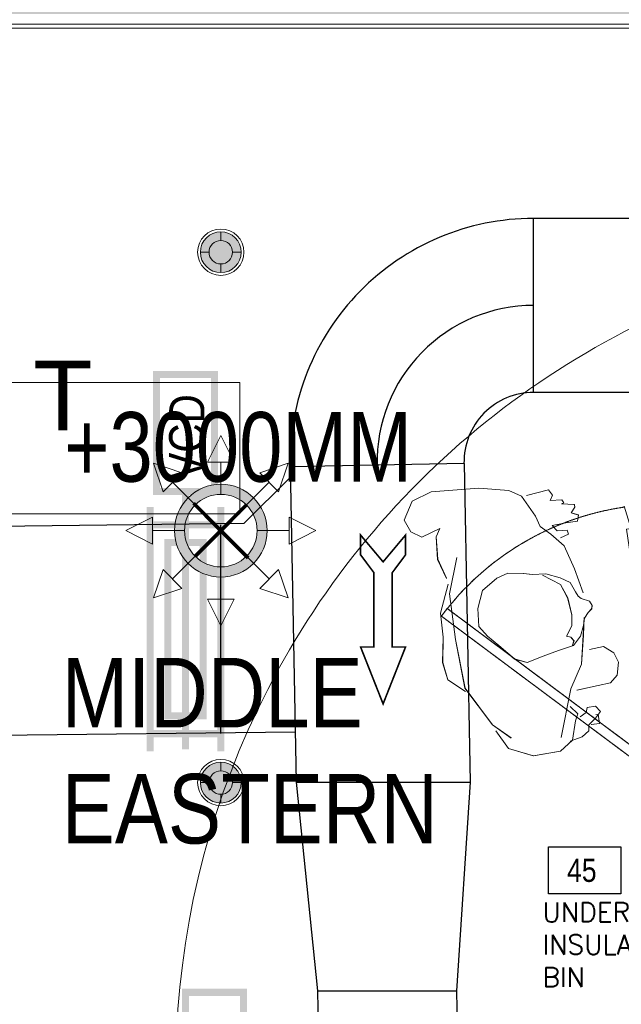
# Model space of a CAD drawing. Header units: millimetres. Extents: x -125266 to 274256, y -711690 to -301689.
# Tile 246 of 256: x -59882 to -58585, y -348766 to -346644. Entities that reach past the tile are written whole.
import ezdxf

# ---------------------------------------------------------------- set-up
doc = ezdxf.new("R2010")
doc.units = ezdxf.units.MM
doc.linetypes.add('BASE$0$HIDDEN2', pattern=[0.1875, 0.125, -0.0625])
for name, color, linetype, lineweight in [('ARCH', 7, 'Continuous', 0), ('CEILING LVL', 8, 'Continuous', 5), ('Counter Top', 8, 'Continuous', 5), ('Counter virticle', 8, 'Continuous', 5), ('Equipment', 8, 'Continuous', 0), ('Finished Line', 7, 'Continuous', 0), ('G-ANNO-TEXT', 8, 'Continuous', 9), ('Human', 7, 'Continuous', 0), ('Legend', 5, 'Continuous', 0), ('LIGHT', 173, 'Continuous', 5), ('MEPTEK -VCD', 5, 'Continuous', 25), ('MEPTEK HVAC-Kitchen Exhaust Air Duct', 30, 'Continuous', 30), ('MEPTEK HVAC-Kitchen Fresh Air Duct', 3, 'Continuous', 30), ('MEPTEK-TEXT1', 7, 'Continuous', 30), ('S-COLS', 52, 'Continuous', 9), ('SPRINKLER PENDANT 68', 3, 'Continuous', 0)]:
    doc.layers.add(name, color=color, linetype=linetype, lineweight=lineweight)
for name, color, linetype in [('Equip Code', 1, 'Continuous'), ('Equipment Name', 7, 'Continuous'), ('Light Equipment', 8, 'Continuous')]:
    doc.layers.add(name, color=color, linetype=linetype)
doc.styles.add('Arial_B', font='arialbd.ttf', dxfattribs={"height": 350})
doc.styles.add('SA-DESIGN', font='arial.ttf')
doc.styles.add('SAN-3', font='arial.ttf')
doc.styles.get("Standard").update_dxf_attribs({"font": 'ARIALN.TTF'})

# ---------------------------------------------------------------- blocks, each defined once
blk = doc.blocks.new('A$Cd8c23d55')
at = {"layer": 'LIGHT'}
h = blk.add_hatch(color=20, dxfattribs=at)
h.dxf.hatch_style = 1
h.set_gradient(color1=(255, 63, 0), one_color=1, tint=1, name='SPHERICAL')
edge = h.paths.add_edge_path()
edge.add_arc((50, 50), 44, 0, 360)
for p, q in [((50, 75.3), (50, 94)), ((24.7, 50), (6, 50)), ((75.3, 50), (94, 50)), ((50, 24.7), (50, 6))]:
    blk.add_line(p, q, dxfattribs=at)
for radius in [50, 44, 25.3]:
    blk.add_circle((50, 50), radius, dxfattribs=at)
blk = doc.blocks.new('R87')
at = {"layer": 'Human'}
for p, q in [((-200.5, 798.4), (-258.1, 779.2)), ((-63.6, 788.8), (-200.5, 798.4)), ((-258.1, 779.2), (-289.4, 728.8)), ((20.4, 769.6), (-63.6, 788.8)), ((54.1, 748), (20.4, 769.6)), ((85.3, 685.6), (54.1, 748)), ((68.5, 748), (133.3, 755.2)), ((133.3, 755.2), (142.9, 738.4)), ((142.9, 738.4), (133.3, 724)), ((-289.4, 728.8), (-275, 692.8)), ((133.3, 724), (166.9, 721.6)), ((171.7, 712), (164.5, 709.6)), ((164.5, 709.6), (200.6, 702.4)), ((166.9, 721.6), (171.7, 712)), ((-275, 692.8), (-246.1, 673.6)), ((-246.1, 673.6), (-190.9, 690.4)), ((-190.9, 690.4), (-205.3, 668.8)), ((94.9, 654.4), (85.3, 685.6)), ((200.6, 695.2), (188.6, 680.8)), ((188.6, 680.8), (207.8, 671.2)), ((200.6, 702.4), (200.6, 695.2)), ((-205.3, 668.8), (-210.1, 604)), ((121.3, 628), (94.9, 654.4)), ((169.3, 654.4), (128.5, 652)), ((128.5, 652), (140.5, 635.2)), ((203, 654.4), (169.3, 654.4)), ((207.8, 671.2), (203, 654.4)), ((154.9, 589.6), (121.3, 628)), ((140.5, 635.2), (169.3, 632.8)), ((169.3, 632.8), (171.7, 620.8)), ((-210.1, 604), (-193.3, 546.4)), ((-154.9, 601.6), (-190.9, 500.8)), ((171.7, 620.8), (147.7, 613.6)), ((174.1, 520), (154.9, 589.6)), ((-190.9, 529.6), (-224.5, 450.5)), ((-50.1, 526.3), (-95.5, 496.9)), ((-16.5, 535.6), (-50.1, 526.3)), ((28.1, 528), (-16.5, 535.6)), ((51.7, 522.1), (28.1, 528)), ((91.2, 517.9), (51.7, 522.1)), ((128.5, 481.6), (80.5, 515.2)), ((129.9, 500.3), (91.2, 517.9)), ((188.6, 448.1), (174.1, 520)), ((-190.9, 500.8), (-193.3, 368.9)), ((-95.5, 496.9), (-116.6, 448.1)), ((142.9, 440.9), (128.5, 481.6)), ((156, 483.4), (129.9, 500.3)), ((167.8, 454), (156, 483.4)), ((173.6, 440.6), (167.8, 454)), ((-224.5, 450.5), (-226.9, 380.9)), ((-116.6, 448.1), (-121.6, 396)), ((147.7, 390.5), (142.9, 440.9)), ((181.2, 433), (173.6, 440.6)), ((203.1, 422.1), (181.2, 433)), ((-121.6, 396), (-100.6, 364.9)), ((194.7, 391), (206.4, 399.4)), ((209, 408.6), (203.1, 422.1)), ((206.4, 399.4), (209, 408.6)), ((-226.9, 380.9), (-238.9, 308.9)), ((-193.3, 368.9), (-186.1, 227.3)), ((142.9, 359.3), (147.7, 390.5)), ((171.7, 328.1), (181.4, 378.5)), ((176.2, 355.7), (182.1, 375.9)), ((182.1, 375.9), (194.7, 391)), ((-100.6, 364.9), (-72.8, 333.8)), ((123.7, 332.9), (142.9, 359.3)), ((163.5, 326.3), (176.2, 355.7)), ((-72.8, 333.8), (-33.3, 289.3)), ((135.7, 328.1), (123.7, 332.9)), ((142.9, 316.1), (135.7, 328.1)), ((135.7, 301.7), (142.9, 316.1)), ((140, 302.8), (163.5, 326.3)), ((154.9, 246.5), (171.7, 328.1)), ((-238.9, 308.9), (-231.7, 258.5)), ((-33.3, 289.3), (1.2, 274.2)), ((1.2, 274.2), (49.1, 285.1)), ((49.1, 285.1), (94.6, 295.2)), ((94.6, 295.2), (140, 302.8)), ((183.8, 284.9), (224.6, 287.3)), ((224.6, 287.3), (251, 265.7)), ((-231.7, 258.5), (-186.1, 217.7)), ((251, 265.7), (260.6, 236.9)), ((-186.1, 227.3), (-123.7, 112.1)), ((114.1, 181.7), (154.9, 246.5)), ((260.6, 236.9), (251, 200.9)), ((251, 200.9), (229.4, 181.7)), ((66.1, 47.3), (114.1, 181.7)), ((193.4, 179.3), (130.9, 174.5)), ((229.4, 181.7), (193.4, 179.3)), ((123.7, 107.3), (104.5, 131.3)), ((147.7, 107.3), (152.5, 121.7)), ((152.5, 121.7), (176.5, 121.7)), ((176.5, 121.7), (188.6, 104.9)), ((-123.7, 112.1), (-75.6, 66.5)), ((-116.5, 92.9), (-87.6, 37.7)), ((97.3, 35.3), (114.1, 88.1)), ((114.1, 88.1), (123.7, 107.3)), ((128.5, 97.7), (147.7, 107.3)), ((171.7, 88.1), (150.1, 71.3)), ((188.6, 104.9), (171.7, 88.1)), ((181.4, 97.7), (174.1, 97.7)), ((181.4, 71.3), (181.4, 97.7)), ((150.1, 71.3), (147.7, 54.5)), ((157.3, 71.3), (181.4, 71.3)), ((-87.6, 37.7), (-20.4, 6.5)), ((58.9, 8.9), (97.3, 35.3)), ((126.1, 40.1), (90.1, 32.9)), ((147.7, 54.5), (126.1, 40.1)), ((-20.4, 6.5), (58.9, 8.9))]:
    blk.add_line(p, q, dxfattribs=at)
blk = doc.blocks.new('A$C2920340E')
at = {"layer": 'Equipment'}
for p, q in [((-40.6, 526.5), (-183.4, 526.5)), ((-183.4, 526.5), (-183.4, 334.5)), ((-40.6, 334.5), (-40.6, 526.5)), ((-183.4, 501.5), (-40.6, 501.5)), ((-183.2, 498.4), (-40.6, 498.4)), ((-155.7, 476.5), (-152.6, 489)), ((-77.6, 489), (-152.6, 489)), ((-74.5, 476.5), (-77.6, 489)), ((-164.6, 476.5), (-164.6, 340.8)), ((-164.6, 476.5), (-155.7, 476.5)), ((-155.7, 476.5), (-155.7, 464)), ((-155.7, 473.4), (-74.5, 473.4)), ((-74.5, 464), (-74.5, 476.5)), ((-74.5, 476.5), (-65.6, 476.5)), ((-65.6, 476.5), (-65.6, 340.8)), ((-65.6, 476.5), (-40.6, 476.5)), ((-65.6, 423.4), (-65.6, 476.5)), ((-53.1, 470.3), (-40.6, 470.3)), ((-53.1, 429.6), (-53.1, 470.3)), ((-40.6, 476.5), (-40.6, 423.4)), ((-40.6, 470.3), (-40.6, 429.6)), ((-155.7, 464), (-74.5, 464)), ((-10.2, 445.7), (-10.2, 124.9)), ((355.6, 445.7), (-10.2, 445.7)), ((119.4, 124.9), (119.4, 465.2)), ((121.9, 124.9), (121.9, 465.2)), ((355.6, 465.2), (121.9, 465.2)), ((355.6, 105.3), (355.6, 465.2)), ((355.6, 124.9), (355.6, 445.7)), ((-40.6, 429.6), (-53.1, 429.6)), ((342.9, 433.4), (261.6, 433.4)), ((261.6, 433.4), (261.6, 400.4)), ((342.9, 400.4), (342.9, 433.4)), ((-40.6, 423.4), (-65.6, 423.4)), ((261.6, 400.4), (342.9, 400.4)), ((-10.2, 368.5), (121.9, 368.5)), ((-10.2, 363.6), (-10.2, 105.3)), ((355.6, 368.5), (121.9, 368.5)), ((-164.6, 347), (-65.6, 347)), ((-164.6, 340.8), (-65.6, 340.8)), ((121.9, 343.3), (134.6, 343.3)), ((134.6, 358.8), (134.6, 143.8)), ((342.9, 358.8), (134.6, 358.8)), ((342.9, 347.5), (134.6, 347.5)), ((342.9, 143.8), (342.9, 358.8)), ((342.9, 343.3), (355.6, 343.3)), ((-183.4, 334.5), (-40.6, 334.5)), ((-183.4, 334.5), (-40.6, 334.5)), ((342.9, 330.1), (134.6, 330.1)), ((-10.2, 315.6), (121.9, 315.6)), ((20.3, 270.3), (20.3, 168.7)), ((91.4, 270.3), (20.3, 270.3)), ((91.4, 168.7), (91.4, 270.3)), ((-10.2, 212.3), (121.9, 212.3)), ((20.3, 168.7), (91.4, 168.7)), ((134.6, 143.8), (342.9, 143.8)), ((285.7, 119.8), (285.7, 132.9)), ((285.7, 132.9), (325.9, 132.9)), ((325.9, 119.8), (325.9, 132.9)), ((-5.1, 119.8), (114.3, 119.8)), ((127, 119.8), (285.7, 119.8)), ((325.9, 119.8), (350.5, 119.8)), ((-10.2, 105.3), (355.6, 105.3)), ((0, -166.7), (0, 105.3)), ((345.4, -166.7), (345.4, 105.3)), ((0, -166.7), (345.4, -166.7))]:
    blk.add_line(p, q, dxfattribs=at)
for centre, start, end in [((-5.1, 124.9), 180, 270), ((114.3, 124.9), 270, 0), ((127, 124.9), 180, 270), ((350.5, 124.9), 270, 0)]:
    blk.add_arc(centre, 5.08, start, end, dxfattribs=at)
at = {"xscale": -0.75164849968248, "yscale": 0.75164849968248, "zscale": 0.75164849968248, "rotation": 269.9582090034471}
blk.add_blockref('R87', (-114.2, -421), dxfattribs=at)
blk = doc.blocks.new('ARCH')
at = {"layer": 'Legend', "ltscale": 15}
h = blk.add_hatch(dxfattribs=at)
h.set_pattern_fill('SACNCR', color=8, scale=25, style=0)
h.paths.add_polyline_path([(-61250.1, -341787), (-61250.1, -342091.1), (-61250.1, -342091.1), (-61250.1, -342141.1), (-61250.1, -344307.9), (-61181.2, -344307.9), (-61181.2, -344307.9), (-61169.1, -344307.9), (-60630.8, -344307.9), (-60630.8, -344920), (-60630.8, -344932), (-61250.1, -344932), (-61250.1, -351457.1), (-61395.2, -351457.1), (-61395.2, -351557.1), (-60383.2, -351557.1), (-60383.2, -352683.7), (-61393.2, -352683.7), (-61393.2, -352783.7), (-60283.2, -352783.7), (-60283.2, -351457.1), (-61150.1, -351457.1), (-61150.1, -346632), (-57589.3, -346632), (-57474.4, -346517.1), (-57545.1, -346446.4), (-57630.7, -346532), (-57700.7, -346532), (-57700.7, -346582), (-58200.7, -346582), (-58200.7, -346532), (-58300.7, -346532), (-58300.7, -346582), (-58800.7, -346582), (-58800.7, -346532), (-58980.8, -346532), (-58980.8, -346426), (-59030.8, -346426), (-59030.8, -346026), (-58980.8, -346026), (-58980.8, -345956), (-59080.8, -345956), (-59080.8, -346532), (-61150.1, -346532), (-61150.1, -345032), (-60530.8, -345032), (-60530.8, -344607), (-59080.8, -344607), (-59080.8, -345032), (-58980.8, -345032), (-58980.8, -344507), (-60530.8, -344507), (-60530.8, -344207.9), (-61150.1, -344207.9), (-61150.1, -341887), (-56700.1, -341887), (-56700.1, -344932), (-58020.8, -344932), (-58020.8, -345032), (-56700.1, -345032), (-56700.1, -345601.3), (-56785.7, -345687), (-56715, -345757.7), (-56600.1, -345642.8), (-56600.1, -341887), (-51541.4, -341887), (-51541.4, -345439.4, 0.002965), (-51441.4, -345409.7), (-51441.4, -341887), (-47645.9, -341887), (-47645.9, -344723.2), (-47445.9, -344723.2), (-47445.9, -344623.2), (-47545.9, -344623.2), (-47545.9, -341887), (-45935.9, -341887), (-45935.9, -344623.2), (-46521.9, -344623.2), (-46521.9, -344723.2), (-45835.9, -344723.2), (-45835.9, -341787), (-45958.9, -341787), (-45958.9, -341787.9), (-46008.9, -341787.9)])
h = blk.add_hatch(dxfattribs=at)
h.set_pattern_fill('SACNCR', color=8, scale=25, style=0)
h.paths.add_polyline_path([(-61250.1, -341787), (-61250.1, -342091.1), (-61250.1, -342091.1), (-61250.1, -342141.1), (-61250.1, -344307.9), (-61181.2, -344307.9), (-61181.2, -344307.9), (-61169.1, -344307.9), (-60630.8, -344307.9), (-60630.8, -344920), (-60630.8, -344932), (-61250.1, -344932), (-61250.1, -351457.1), (-61395.2, -351457.1), (-61395.2, -351557.1), (-60383.2, -351557.1), (-60383.2, -352683.7), (-61393.2, -352683.7), (-61393.2, -352783.7), (-60283.2, -352783.7), (-60283.2, -351457.1), (-61150.1, -351457.1), (-61150.1, -346632), (-57589.3, -346632), (-57474.4, -346517.1), (-57545.1, -346446.4), (-57630.7, -346532), (-57700.7, -346532), (-57700.7, -346582), (-58200.7, -346582), (-58200.7, -346532), (-58300.7, -346532), (-58300.7, -346582), (-58800.7, -346582), (-58800.7, -346532), (-58980.8, -346532), (-58980.8, -346426), (-59030.8, -346426), (-59030.8, -346026), (-58980.8, -346026), (-58980.8, -345956), (-59080.8, -345956), (-59080.8, -346532), (-61150.1, -346532), (-61150.1, -345032), (-60530.8, -345032), (-60530.8, -344607), (-59080.8, -344607), (-59080.8, -345032), (-58980.8, -345032), (-58980.8, -344507), (-60530.8, -344507), (-60530.8, -344207.9), (-61150.1, -344207.9), (-61150.1, -341887), (-56700.1, -341887), (-56700.1, -344932), (-58020.8, -344932), (-58020.8, -345032), (-56700.1, -345032), (-56700.1, -345601.3), (-56785.7, -345687), (-56715, -345757.7), (-56600.1, -345642.8), (-56600.1, -341887), (-51541.4, -341887), (-51541.4, -345439.4, 0.002965), (-51441.4, -345409.7), (-51441.4, -341887), (-47645.9, -341887), (-47645.9, -344723.2), (-47445.9, -344723.2), (-47445.9, -344623.2), (-47545.9, -344623.2), (-47545.9, -341887), (-45935.9, -341887), (-45935.9, -344623.2), (-46521.9, -344623.2), (-46521.9, -344723.2), (-45835.9, -344723.2), (-45835.9, -341787), (-45958.9, -341787), (-45958.9, -341787.9), (-46008.9, -341787.9)])
at = {"layer": 'Legend'}
h = blk.add_hatch(dxfattribs=at)
h.set_pattern_fill('STARS', color=8, scale=10)
h.set_pattern_definition([(0, (0, 0), (0, 54.9926), [31.75, -31.75]), (60, (0, 0), (-47.624989, 27.4963), [31.75, -31.75]), (120, (15.875, 27.496), (-47.624989, -27.4963), [31.75, -31.75])])
edge = h.paths.add_edge_path()
edge.add_arc((-54302.7, -350408), 3690.3, 160.8363, 191.6627, ccw=False)
edge.add_arc((-60350.3, -348256.2), 2729, 339.8421, 374.0848)
edge.add_line((-57703.4, -347592), (-57806.6, -347592))
edge.add_arc((-60350.3, -348256.2), 2629, -20.1765, 14.6323, ccw=False)
edge.add_arc((-54302.7, -350408), 3790.3, 160.823, 191.124)
edge.add_arc((-59222.4, -351398.8), 1228.4, -57.4503, 12.1956, ccw=False)
edge.add_line((-58561.5, -352434.2), (-60283.2, -352434.2))
edge.add_line((-60283.2, -352434.2), (-60283.2, -352534.2))
edge.add_line((-60283.2, -352534.2), (-58536.3, -352534.2))
edge.add_arc((-59548.4, -350742.8), 2057.5, 299.4663, 300.8075)
edge.add_arc((-59222.4, -351398.8), 1328.4, 303.2228, 370.6184)
h = blk.add_hatch(dxfattribs=at)
h.set_pattern_fill('STARS', color=8, scale=10)
h.set_pattern_definition([(0, (0, 0), (0, 54.9926), [31.75, -31.75]), (60, (0, 0), (-47.624989, 27.4963), [31.75, -31.75]), (120, (15.875, 27.496), (-47.624989, -27.4963), [31.75, -31.75])])
h.paths.add_polyline_path([(-57916.8, -351154, -0.135323), (-57788.5, -349196.6, 0.150534), (-57703.4, -347592), (-57806.6, -347592, -0.153061), (-57882.7, -349162.9, 0.132989), (-58021.8, -351139.3, -0.313601), (-58561.5, -352434.2), (-60253.2, -352434.2), (-60253.2, -352534.2), (-58536.3, -352534.2, 0.005852), (-58494.6, -352510, 0.302849)])
at = {"layer": 'CEILING LVL'}
blk.add_lwpolyline([(-60322.4, -347426.2), (-59407.5, -347426.2), (-59407.5, -347708.9), (-60322.4, -347708.9)], close=True, dxfattribs=at)
at = {"layer": 'Counter Top', "lineweight": 0}
blk.add_lwpolyline([(-58841.3, -349965.2, -0.059386), (-58607.3, -348902.4, 0.041119), (-58529.8, -348628.6, 0.132904), (-58578.9, -347692.4)], format="xyb", dxfattribs=at)
at = {"layer": 'Counter virticle', "linetype": 'BASE$0$HIDDEN2', "ltscale": 3.5}
blk.add_lwpolyline([(-58960.2, -347912.7), (-58479.1, -348271.3), (-58491.6, -348288.2), (-58972.7, -347929.6)], close=True, dxfattribs=at)
blk.add_arc((-58491.6, -348288.2), 600, 98.3007, 143.3007, dxfattribs=at)
at = {"layer": 'Equip Code'}
blk.add_lwpolyline([(-58741.9, -348528.1), (-58741.9, -348427), (-58585.8, -348427), (-58585.8, -348528.1)], close=True, dxfattribs=at)
at = {"layer": 'Finished Line', "color": 8}
for p, q in [((-57580.2, -346654), (-61128.1, -346654)), ((-57580.2, -346654), (-61128.1, -346654)), ((-57576.9, -346662), (-61120.1, -346662)), ((-57576.9, -346662), (-61120.1, -346662))]:
    blk.add_line(p, q, dxfattribs=at)
at = {"layer": 'Light Equipment', "lineweight": 0}
for p, q in [((-58891.9, -347653.7), (-58994.7, -347661.5)), ((-58827.3, -347658.8), (-58891.9, -347653.7)), ((-58799.9, -347671.2), (-58827.3, -347658.8)), ((-58789.2, -347669.6), (-58741.8, -347657.2)), ((-58741.8, -347657.2), (-58732.8, -347668.6)), ((-58994.7, -347661.5), (-59035.5, -347682)), ((-58769.9, -347714.2), (-58799.9, -347671.2)), ((-58732.8, -347668.6), (-58738.4, -347680.4)), ((-58738.4, -347680.4), (-58713.1, -347678.5)), ((-58713.1, -347678.5), (-58708.5, -347685.1)), ((-59035.5, -347682), (-59053.2, -347722.9)), ((-58708.5, -347685.1), (-58713.6, -347687.7)), ((-58713.6, -347687.7), (-58686, -347689.1)), ((-58685.2, -347694.4), (-58692.6, -347706.5)), ((-58686, -347689.1), (-58685.2, -347694.4)), ((-58759.4, -347736.3), (-58769.9, -347714.2)), ((-58692.6, -347706.5), (-58677.2, -347711.5)), ((-58677.2, -347711.5), (-58679, -347724.5)), ((-59053.2, -347722.9), (-59038.6, -347748.1)), ((-59015.1, -347759.2), (-58975.8, -347740.7)), ((-58975.8, -347740.7), (-58984.2, -347758.3)), ((-58736.8, -347753.1), (-58759.4, -347736.3)), ((-58704, -347728.2), (-58734.1, -347734.4)), ((-58734.1, -347734.4), (-58723.3, -347745.6)), ((-58679, -347724.5), (-58704, -347728.2)), ((-59038.6, -347748.1), (-59015.1, -347759.2)), ((-58984.2, -347758.3), (-58980.7, -347807)), ((-58707.6, -347777.9), (-58736.8, -347753.1)), ((-58723.3, -347745.6), (-58701.6, -347744.3)), ((-58698.5, -347752.9), (-58715.6, -347760.9)), ((-58701.6, -347744.3), (-58698.5, -347752.9)), ((-58685.8, -347827.6), (-58707.6, -347777.9)), ((-58980.7, -347807), (-58961.9, -347848)), ((-58939.4, -347802.8), (-58955.2, -347881.7)), ((-58667.2, -347879.6), (-58685.8, -347827.6)), ((-58853.2, -347847.4), (-58883.8, -347874.2)), ((-58829.2, -347836.9), (-58853.2, -347847.4)), ((-58795.2, -347837.6), (-58829.2, -347836.9)), ((-58777.1, -347839.4), (-58795.2, -347837.6)), ((-58747.2, -347838.2), (-58777.1, -347839.4)), ((-58715.5, -347861.1), (-58754.9, -347841.4)), ((-58716.5, -347847.1), (-58747.2, -347838.2)), ((-58695.3, -347856.8), (-58716.5, -347847.1)), ((-58958.3, -347860.3), (-58974.7, -347922.8)), ((-58700.3, -347889.9), (-58715.5, -347861.1)), ((-58683.3, -347877.4), (-58695.3, -347856.8)), ((-58955.2, -347881.7), (-58942.5, -347980.1)), ((-58883.8, -347874.2), (-58894.1, -347912.8)), ((-58691.3, -347926.9), (-58700.3, -347889.9)), ((-58677.5, -347886.7), (-58683.3, -347877.4)), ((-58671, -347891.5), (-58677.5, -347886.7)), ((-58653.6, -347897.3), (-58671, -347891.5)), ((-58894.1, -347912.8), (-58892.2, -347952.1)), ((-58647.7, -347906.6), (-58653.6, -347897.3)), ((-58648.6, -347913.8), (-58647.7, -347906.6)), ((-58974.7, -347922.8), (-58968.9, -347974.8)), ((-58691.4, -347950.6), (-58691.3, -347926.9)), ((-58666.6, -347970.6), (-58665, -347932.1)), ((-58666.3, -347949.6), (-58664.2, -347934)), ((-58664.2, -347934), (-58656.4, -347921.3)), ((-58656.4, -347921.3), (-58648.6, -347913.8)), ((-58892.2, -347952.1), (-58873.2, -347972.9)), ((-58702.9, -347972.3), (-58691.4, -347950.6)), ((-58672.5, -347972.9), (-58666.3, -347949.6)), ((-58968.9, -347974.8), (-58969.9, -348029.7)), ((-58873.2, -347972.9), (-58849.1, -347993)), ((-58693.4, -347974.6), (-58702.9, -347972.3)), ((-58686.7, -347982.7), (-58693.4, -347974.6)), ((-58687.5, -347992.9), (-58672.5, -347972.9)), ((-58670.2, -348033.1), (-58666.6, -347970.6)), ((-58942.5, -347980.1), (-58921.7, -348084.6)), ((-58849.1, -347993), (-58814.9, -348021.8)), ((-58720.4, -348003.5), (-58687.5, -347992.9)), ((-58690.5, -347994.2), (-58686.7, -347982.7)), ((-58653, -348001.4), (-58622.9, -347995.2)), ((-58622.9, -347995.2), (-58600.9, -348008.4)), ((-58787.6, -348029.3), (-58753.1, -348016)), ((-58753.1, -348016), (-58720.4, -348003.5)), ((-58600.9, -348008.4), (-58590.6, -348028.8)), ((-58969.9, -348029.7), (-58959.1, -348066.4)), ((-58814.9, -348021.8), (-58787.6, -348029.3)), ((-58693.5, -348085.8), (-58670.2, -348033.1)), ((-58590.6, -348028.8), (-58593.8, -348056.6)), ((-58593.8, -348056.6), (-58607.8, -348073.2)), ((-58959.1, -348066.4), (-58920.7, -348091.7)), ((-58634.3, -348078.9), (-58680.2, -348089.3)), ((-58607.8, -348073.2), (-58634.3, -348078.9)), ((-58921.7, -348084.6), (-58862.7, -348163.5)), ((-58714.6, -348190.9), (-58693.5, -348085.8)), ((-58678.3, -348140), (-58695.2, -348124.3)), ((-58658.4, -348126.2), (-58640.5, -348123.6)), ((-58640.5, -348123.6), (-58629.8, -348134.8)), ((-58683.3, -348155.4), (-58678.3, -348140)), ((-58673.6, -348146.7), (-58660.4, -348137.4)), ((-58660.4, -348137.4), (-58658.4, -348126.2)), ((-58629.8, -348134.8), (-58640.4, -348149.1)), ((-58634.3, -348140.9), (-58639.7, -348141.7)), ((-58631.5, -348160.5), (-58634.3, -348140.9)), ((-58862.7, -348163.5), (-58822.1, -348192.1)), ((-58690.1, -348196.5), (-58683.3, -348155.4)), ((-58640.4, -348149.1), (-58654.7, -348163.9)), ((-58654.7, -348163.9), (-58654.6, -348176.7)), ((-58649.3, -348163.1), (-58631.5, -348160.5)), ((-58855.3, -348176.9), (-58827.8, -348214.8)), ((-58654.6, -348176.7), (-58669.1, -348189.8)), ((-58715.8, -348220.3), (-58690.1, -348196.5)), ((-58669.1, -348189.8), (-58695.1, -348199)), ((-58827.8, -348214.8), (-58774.4, -348230.7)), ((-58774.4, -348230.7), (-58715.8, -348220.3))]:
    blk.add_line(p, q, dxfattribs=at)
blk.add_lwpolyline([(-58841.3, -349965.2, -0.059386), (-58607.3, -348902.4, 0.041119), (-58529.8, -348628.6, 0.132904), (-58578.9, -347692.4)], format="xyb", dxfattribs=at)
for points in [[(-58960.2, -347912.7), (-58479.1, -348271.3), (-58491.6, -348288.2), (-58972.7, -347929.6)], [(-58741.9, -348528.1), (-58741.9, -348427), (-58585.8, -348427), (-58585.8, -348528.1)]]:
    blk.add_lwpolyline(points, close=True, dxfattribs=at)
blk.add_arc((-58491.6, -348288.2), 600, 98.3007, 143.3007, dxfattribs=at)
at = {"layer": 'Counter Top', "xscale": -1, "rotation": 278.3006926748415}
blk.add_blockref('A$C2920340E', (-58358.5, -348059.6), dxfattribs=at)
at = {"layer": 'CEILING LVL', "insert": (-59411.3, -347489.7), "char_height": 150, "width": 1654.132, "attachment_point": 2, "style": 'SAN-3'}
blk.add_mtext('{\\W0.8;+3000MM}', dxfattribs=at)
at = {"layer": 'Equip Code', "lineweight": 0}
blk.add_text('45', height=50, dxfattribs=at).set_placement((-58701.7, -348502.2))
at = {"layer": 'Equipment Name', "linetype": 'Continuous', "lineweight": 5, "ltscale": 25, "insert": (-58754.8, -348546.5), "char_height": 42, "width": 553.564, "attachment_point": 1}
blk.add_mtext('{\\Fsimplex|c0;UNDERNEATH SS INSULATED ICE BIN}', dxfattribs=at)
at = {"layer": 'G-ANNO-TEXT', "insert": (-59791.5, -348019.4), "char_height": 150, "width": 1198.912, "attachment_point": 1, "style": 'Arial_B'}
blk.add_mtext('{\\fArial Narrow|b0|i0|c0|p34;MIDDLE EASTERN}', dxfattribs=at)
at = {"layer": 'Light Equipment', "lineweight": 0}
blk.add_text('45', height=50, dxfattribs=at).set_placement((-58701.7, -348502.2))
at = {"layer": 'Light Equipment', "lineweight": 0, "insert": (-59791.5, -348019.4), "char_height": 150, "width": 1198.912, "attachment_point": 1, "style": 'Arial_B'}
blk.add_mtext('{\\fArial Narrow|b0|i0|c0|p34;MIDDLE EASTERN}', dxfattribs=at)
at = {"layer": 'Light Equipment', "lineweight": 0, "insert": (-58754.8, -348546.5), "char_height": 42, "width": 553.564, "attachment_point": 1}
blk.add_mtext('{\\Fsimplex|c0;UNDERNEATH SS INSULATED ICE BIN}', dxfattribs=at)
blk = doc.blocks.new('A$C34A71E7E')
at = {"layer": 'SPRINKLER PENDANT 68'}
h = blk.add_hatch(color=256, dxfattribs=at)
h.paths.add_polyline_path([(1599.8, 1500.2, -1), (1399.8, 1500.2, -1)])
h.paths.add_polyline_path([(1421.6, 1500.2, 1), (1578, 1500.2, 1)], flags=16)
for p, q in [((1499.8, 1705.4), (1470.8, 1647.6)), ((1499.8, 1705.4), (1528.7, 1647.6)), ((1354.7, 1645.3), (1416, 1624.9)), ((1354.7, 1645.3), (1375.1, 1584)), ((1528.7, 1647.6), (1470.8, 1647.6)), ((1499.8, 1578.4), (1499.8, 1647.6)), ((1644.8, 1645.3), (1583.6, 1624.9)), ((1644.8, 1645.3), (1624.5, 1584)), ((1375.1, 1584), (1416, 1624.9)), ((1624.5, 1584), (1583.6, 1624.9)), ((1444.5, 1555.5), (1395.5, 1604.5)), ((1555.1, 1555.5), (1604, 1604.5)), ((1294.6, 1500.2), (1352.4, 1529.2)), ((1352.4, 1529.2), (1352.4, 1471.2)), ((1704.9, 1500.2), (1647.2, 1529.2)), ((1647.2, 1471.3), (1647.2, 1529.2)), ((1294.6, 1500.2), (1352.4, 1471.2)), ((1421.6, 1500.2), (1352.4, 1500.2)), ((1578, 1500.2), (1647.2, 1500.2)), ((1704.9, 1500.2), (1647.2, 1471.3)), ((1444.5, 1444.9), (1395.5, 1396)), ((1555.1, 1444.9), (1604, 1396)), ((1499.8, 1422), (1499.8, 1352.8)), ((1354.7, 1355.1), (1375.1, 1416.4)), ((1375.1, 1416.4), (1416, 1375.5)), ((1583.6, 1375.5), (1624.5, 1416.4)), ((1644.9, 1355.2), (1624.5, 1416.4)), ((1354.7, 1355.1), (1416, 1375.5)), ((1644.9, 1355.2), (1583.6, 1375.5)), ((1499.8, 1295.1), (1470.8, 1352.8)), ((1470.8, 1352.8), (1528.8, 1352.8)), ((1499.8, 1295.1), (1528.8, 1352.8))]:
    blk.add_line(p, q, dxfattribs=at)
at = {"layer": 'SPRINKLER PENDANT 68', "const_width": 7.76}
for points in [[(1441, 1559), (1558.6, 1441.4)], [(1555.1, 1555.5), (1444.5, 1444.9)]]:
    blk.add_lwpolyline(points, dxfattribs=at)
at = {"layer": 'SPRINKLER PENDANT 68'}
for radius in [100, 78.2]:
    blk.add_circle((1499.8, 1500.2), radius, dxfattribs=at)
blk = doc.blocks.new('A$C74DF1A55')
at = {"layer": 'SPRINKLER PENDANT 68'}
blk.add_blockref('A$C34A71E7E', (-3.5, 2875), dxfattribs=at)
blk = doc.blocks.new('*U1615')
at = {"const_width": 10}
for points in [[(-25, 50), (320.3, 50)], [(-22.1, 0), (342.5, 0), (342.5, 41)], [(-25, -50), (320.3, -50)]]:
    blk.add_lwpolyline(points, dxfattribs=at)
for points in [[(0, 50), (295.3, 50), (295.3, -50), (0, -50)], [(342.5, 41), (508, 41), (508, -41), (342.5, -41)]]:
    blk.add_lwpolyline(points, close=True, dxfattribs=at)
at = {"color": 1, "const_width": 10}
blk.add_lwpolyline([(25, 25), (270.3, 25), (270.3, -25), (25, -25)], close=True, dxfattribs=at)
at = {"insert": (359.1, 23.1), "char_height": 50, "attachment_point": 1}
blk.add_mtext_dynamic_manual_height_columns('VCD', width=59.679, gutter_width=10, heights=[0], dxfattribs=at)

msp = doc.modelspace()

# ---------------------------------------------------------------- linework, layer by layer
at = {"layer": 'MEPTEK HVAC-Kitchen Fresh Air Duct'}
for p, q in [((-58238, -347072.4), (-58774, -347072.4)), ((-58774, -347447.4), (-58774, -347072.4)), ((-57788, -347447.4), (-58774, -347447.4)), ((-58923.9, -347600.3), (-59298.9, -347607.4)), ((-59298.9, -347607.4), (-59286, -348287.1)), ((-58923.9, -347600.3), (-58910.9, -348287.1)), ((-59398.4, -347729.8), (-59298.4, -347629.8)), ((-59398.4, -347729.8), (-59982.6, -347737.1)), ((-59448.4, -348182.7), (-59448.4, -347732.7)), ((-59288, -348179.7), (-59982.6, -348187.1)), ((-59286, -348287.1), (-58910.9, -348287.1)), ((-59286, -348287.1), (-59239.9, -348737.1)), ((-58910.9, -348287.1), (-58939.9, -348737.1)), ((-59239.9, -348737.1), (-58939.9, -348737.1)), ((-59239.9, -348737.1), (-59186.7, -351542)), ((-58939.9, -348737.1), (-58886.7, -351536.4))]:
    msp.add_line(p, q, dxfattribs=at)
at = {"layer": 'MEPTEK HVAC-Kitchen Fresh Air Duct', "const_width": 3.53}
msp.add_lwpolyline([(-59098.4, -348118.6), (-59050, -347996), (-59078.6, -347996), (-59078.6, -347835.7), (-59050, -347797.4), (-59050, -347754.8), (-59098.4, -347812.5), (-59146.9, -347754.8), (-59146.9, -347797.4), (-59118.3, -347835.7), (-59118.3, -347996), (-59146.9, -347996), (-59098.4, -348118.6)], dxfattribs=at)
at = {"layer": 'MEPTEK HVAC-Kitchen Fresh Air Duct'}
for radius in [525, 337.5, 150]:
    msp.add_arc((-58774, -347597.4), radius, 90, 181.0878, dxfattribs=at)
at = {"layer": 'S-COLS'}
msp.add_arc((-57755.3, -348906.3), 1790.2, 100.3483, 198.9669, dxfattribs=at)

# ---------------------------------------------------------------- block references
at = {"layer": 'ARCH'}
msp.add_blockref('ARCH', (0, 0), dxfattribs=at)
at = {"layer": 'LIGHT'}
for p in [(-59498.4, -347195.2), (-59498.4, -348338.2)]:
    msp.add_blockref('A$Cd8c23d55', p, dxfattribs=at)
at = {"layer": 'MEPTEK -VCD', "xscale": 1.524, "yscale": 1.524, "zscale": 1.524, "rotation": 90}
for p in [(-59524.6, -348182.7), (-59461.8, -349514.4)]:
    msp.add_blockref('*U1615', p, dxfattribs=at)
at = {"layer": 'SPRINKLER PENDANT 68'}
msp.add_blockref('A$C74DF1A55', (-60944.6, -352120.4), dxfattribs=at)

# ---------------------------------------------------------------- texts
at = {"layer": 'MEPTEK HVAC-Kitchen Exhaust Air Duct', "insert": (-59789.1, -347453.8), "char_height": 150, "width": 2133.738, "attachment_point": 5, "style": 'SA-DESIGN'}
msp.add_mtext('T', dxfattribs=at)
at = {"layer": 'MEPTEK-TEXT1', "char_height": 350, "attachment_point": 1}
for s, insert, width in [('{\\fCalibri|b0|i0|c0|p34;\\H1.28571x;\\C1;GENERAL GUIDELINES-HVAC :\\P\\fArial Narrow|b0|i0|c0|p34;\\H0.88889x;\\C256;\\P\\fCalibri|b0|i0|c0|p34;\\C4;DUCTING :\\H0.875x;\\P\\pi-1050,l1050,t1050;\\C256;1.^IDUCTING SHALL BE IN ACCORDANCE WITH IS 655, GALVANIZED IRON SHEET TO BE USED FOR ALL DUCTING WORKS. THERMAL INSULATION ON DUCTS SHALL BE 19 MM THICK. CLOSED CELL CLASS “O” BS 476 PART 6-7 FM APPROVED NITRILE RUBBER ELASTOMERIC INSULATION THERMAL CONDUCTIVITY 0.033 WATTS PER METER-KELVIN (W/(M.K)) AT 0°C FOR AIR CONDITIONING DUCTING. \\P2.^ITHERMAL INSULATION ON KITCHEN EXHAUST DUCTING SHALL BE 80 MM THICK ALUMINUM FOIL FACED RESIN BONDED FIBRE GLASS WOOL OF DENSITY NOT LESS THAN 48 KG/M3.\\P3.^ITHERMAL INSULATION ON FRESH AIR, SUPPLY AIR AND RETURN AIR SHALL BE 19MM THICK CLOSED CELL ANTI-MICROBIAL CLASS “O” BS 476 AND PART 6 & 7 FM APPROVED NITRILE RUBBER ELASTOMERIC INSULATION THERMAL CONDUCTIVITY 0.033 WATTS PER METER-KELVIN (W/ (M\\fArial|b0|i0|c0|p34;.\\fCalibri|b0|i0|c0|p34;K)) AT 0°C.\\P4.^IAPPROPRIATE NUMBER OF TRAP DOORS SHALL BE PROVIDED IN KITCHEN EXHAUST DUCTING FOR OIL/GREASE CLEANING PURPOSE.\\P5.^IDUCTING INSTALLATION WITH RESPECT TO FRESH AIR INTAKE, KITCHEN EXHAUST OUT FROM LOCATION UP TO LOUVERS AT FAÇADE SHALL BE IN THE SCOPE OF CONCESSIONER INCLUDING AIR WASHER, EXHAUST FAN SECTION DRY SCRUBBER ETC.\\P6.^IEACH AND EVERY KITCHEN EXHAUST HOOD SHOULD BE EQUIPPED WITH UL LISTED, WET CHEMICAL BASED, MECHANICALLY OPERATED, AUTOMATIC FIRE SUPPRESSION SYSTEM. SEPARATE DRAWING TO BE SUBMITTED FOR HOOD SUPPRESSION SYSTEM.\\P7.^ISUPPORTING OF DUCTING TO BE DONE WITH USING ANGLE 50X 50 X 5MM AND TIE ROD OF SIZE MINIMUM 10 MM DIA/ AS PER DUCT SIZE.\\P8.^IPOST COMPLETION OF ONSITE WORK, CONCESSIONAIRE HAS TO SHARE TESTING AND COMMISSIONING REPORT WITH DIAL.\\P9.^IINTEGRATION WITH FIRE ALARM SYSTEM, SO THAT AHU GET SWITCHED OFF IN CASE OF ANY FIRE INCIDENT.\\P10.^IFOR EQUIPMENT PLACEMENT STRUCTURAL DETAILS TO BE APPROVED BY STRUCTURAL CONSULTANT AND SAME TO BE SHARE WITH DIAL.\\P11.^ITRAP DOOR WITH PROPER ACCESS TO BE PROVIDED FOR FILTER AND COPPER COIL CLEANING.\\P12.^IKITCHEN VENTILATION SHALL COMPLY TO NFPA 96 GUIDELINE.}', (-102876.1, -301696.9), 28043.429), ('{\\fCalibri|b0|i0|c0|p34;\\H1.28571x;\\C1;CHILLED WATER PIPING:-\\H0.77778x;\\P\\pi-1050,l1050,t1050;\\C256;1.^ICHILLED WATER PIPING SHALL BE CONFIRMING TO IS:1239 PART I CLASS ‘C’ HEAVY AND FITTING SHALL BE CONFORMING TO ASTM A-105,3000LBS SOCKET WELD END (UP TO 50MM) & 1S:1239 PART-II HEAVY/ASTM A-234 WPB, GR.B BUTT WELD FITTING ( ABOVE 50NB PIPE SIZE)\\P2.^IPIPING CONNECTION SHOULD BE SOCKET WELDED UP TO 50NB SIZE AND SHALL BE BUTT WELD ABOVE 50NB PIPE SIZE. PIPE FLANGES SHOULD BE CONFIRMING TO ASTM A-105 # 150 SORF AND FLANGE DIMENSION SHOULD BE IN ACCORDANCE WITH ASME/ANSI B 16.5 (150 SORF), FITTING TO FITTING WELDING IS NOT ALLOWED. NOZZLE CONNECTIONS/THREDOLETS/WELDOLETS ARE NOT ALLOWED BY PUNCTURING THE PIPE. ONLY EQUAL/UNEQUAL TEE’S SHALL BE USED FOR BRANCH CONNECTION FROM HEADER. SOCKET WELD END TEE SHOULD BE USED FOR BRANCH CONNECTION (UP-TO -50NB PIPE SIZE) W.R.T TO PRESSURE GAUGE/TEMPERATURE GAUGE/AIR VENT/DRAIN POINT ETC.\\P3.^IPOST INSTALLATION CLEARANCE BY DIAL, CHW PIPING SHALL BE TESTED @15KGF/CM2 HYDROSTATICS PRESSURE FOR 24HRS HOLD TIME AND TESTING SHOULD BE WITNESSED TO DIAL TEAM.\\P4.^ITHERMAL INSULATION ON CHW AND CONDENSATE DRAIN PIPING LINE SHALL BE 25MM THICK. CLOSED CELL ANTI-MICROBIAL CLASS “O” BS 476 AND PART 6 & 7 FM APPROVED NITRILE RUBBER ELASTOMERIC INSULATION THERMAL CONDUCTIVITY 0.033 WATTS PER METER-KELVIN (W/ (M\\fArial|b0|i0|c0|p34;⋅\\fCalibri|b0|i0|c0|p34;K)) AT 0°C.\\P5.^ICONDENSATE DRAIN PIPING SHALL BE COMPLYING TO IS 4985 CLASS 3 UPVC PIPE. SOLVENT CEMENT COMPLYING WITH ASTM D2564 SHALL BE USED FOR JOINTS.\\P6.^IFOR CEILING SUSPENDED CHILLED WATER PIPE:  PIPE SHOULD BE HANGED WITH TIE ROD OF SIZE MINIMUM 10 MM DIA.}', (-102709, -319968), 24849.354)]:
    msp.add_mtext(s, dxfattribs=dict(at, insert=insert, width=width))

doc.saveas('drawing.dxf')
